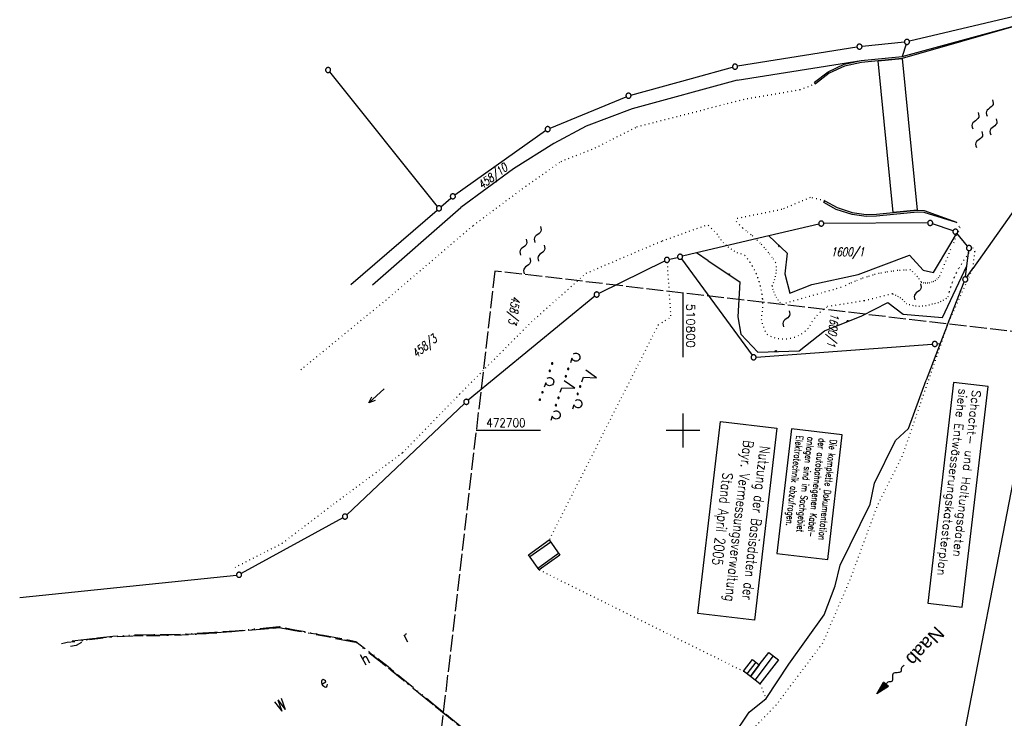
# Model space of a CAD drawing. Extents: x 510526 to 513920, y 467229 to 478797.
# Tile 169 of 256: x 510604 to 510895, y 472615 to 472821. Entities that reach past the tile are written whole.
import ezdxf

# ---------------------------------------------------------------- set-up
doc = ezdxf.new("R2010")
doc.units = 0
doc.header["$LTSCALE"] = 10
doc.header["$MEASUREMENT"] = 0
for name, pattern in [('ACAD_ISO13W100', [37, 12, -3, 12, -3, 0.5, -3, 0.5, -3]), ('AUSGEZOGEN', [0]), ('LT00', [0]), ('LT08', [0.42, 0.2, -0.1, 0.02, -0.1]), ('LT14', [0.6, 0.5, -0.1]), ('PUNKTX2_STR', [0.6, 0.1, -0.5])]:
    doc.linetypes.add(name, pattern=pattern)
doc.layers.get('0').update_dxf_attribs({"linetype": 'LT00'})
for name, color, linetype in [('--FLIEßRICHTPFEIL', 180, 'Continuous'), ('--WASSER_GRENZE', 180, 'PUNKTX2_STR'), ('--WASSER_NUTZUNG', 180, 'Continuous'), ('BAB-KABEL_TEXT_KASTEN', 224, 'Continuous'), ('D-D_BESCHRIFT', 182, 'Continuous'), ('DFK_BEB_SCHR', 254, 'LT00'), ('DFK_BEBAUUNG', 250, 'LT00'), ('DFK_BES-NAME', 255, 'LT00'), ('DFK_FLUR_NR', 250, 'LT00'), ('DFK_GZPKT', 250, 'LT00'), ('DFK_KATASTER', 250, 'LT00'), ('DFK_NUTZUNG', 250, 'LT00'), ('DFK_NUTZUNGSGRENZE', 70, 'PUNKTX2_STR'), ('DFK_STAND', 22, 'LT00'), ('DFK_TOPO-ANL', 252, 'LT00'), ('DFK_TOPO-SYM', 252, 'LT00'), ('GASLTG', 250, 'ACAD_ISO13W100'), ('GEWÄSSERNAME', 255, 'Continuous'), ('STROM_FREILTG', 80, 'STROMFREILEITUNG'), ('STROM_UNTER', 80, 'LT08'), ('V94_RASTER', 250, 'LT00')]:
    doc.layers.add(name, color=color, linetype=linetype)
doc.layers.add('-BLATT_94-RAND', color=7, linetype='LT14', plot=False)
doc.styles.add('Beschrift', font='ARIAL.TTF')
doc.styles.add('ROMANS', font='romans.shx', dxfattribs={"width": 0.8})
doc.styles.get("Standard").update_dxf_attribs({"font": 'romans.shx'})
doc.styles.add('Strom', font='txt.shx')
doc.styles.add('Versorgungsltg', font='ARIAL.TTF', dxfattribs={"width": 0.8, "height": 2})
doc.linetypes.add('STROMFREILEITUNG', pattern='A,12.7,-5.5,["xx",Strom,S=2.5,R=0,X=-2.6,Y=-0.85],-4.35', length=22.55)

# ---------------------------------------------------------------- blocks, each defined once
blk = doc.blocks.new('SYMB7242')
at = {"color": 0, "linetype": 'ByBlock'}
for p, q in [((0, 0), (-0.62, 0)), ((-0.19, 0.075), (0, 0)), ((0, 0), (-0.19, -0.075))]:
    blk.add_line(p, q, dxfattribs=at)
blk = doc.blocks.new('SYMB7250')
at = {"color": 0, "linetype": 'ByBlock'}
for points in [[(-0.25, 0.28), (-0.208333, 0.308889), (-0.166667, 0.331111), (-0.125, 0.34), (-0.083333, 0.331111), (-0.041667, 0.308889), (0, 0.28)], [(-0.74, 0), (-0.698333, 0.028889), (-0.656667, 0.051111), (-0.615, 0.06), (-0.573333, 0.051111), (-0.531667, 0.028889), (-0.49, 0)], [(-0.49, 0), (-0.448333, -0.028889), (-0.406667, -0.051111), (-0.365, -0.06), (-0.323333, -0.051111), (-0.281667, -0.028889), (-0.24, 0)], [(0, 0.28), (0.041667, 0.251111), (0.083333, 0.228889), (0.125, 0.22), (0.166667, 0.228889), (0.208333, 0.251111), (0.25, 0.28)], [(0.24, 0), (0.281667, 0.028889), (0.323333, 0.051111), (0.365, 0.06), (0.406667, 0.051111), (0.448333, 0.028889), (0.49, 0)], [(0.49, 0), (0.531667, -0.028889), (0.573333, -0.051111), (0.615, -0.06), (0.656667, -0.051111), (0.698333, -0.028889), (0.74, 0)], [(-0.25, -0.28), (-0.208333, -0.251111), (-0.166667, -0.228889), (-0.125, -0.22), (-0.083333, -0.228889), (-0.041667, -0.251111), (0, -0.28)], [(0, -0.28), (0.041667, -0.308889), (0.083333, -0.331111), (0.125, -0.34), (0.166667, -0.331111), (0.208333, -0.308889), (0.25, -0.28)]]:
    blk.add_lwpolyline(points, dxfattribs=at)
blk = doc.blocks.new('SYMB7251')
at = {"color": 0, "linetype": 'ByBlock'}
for points in [[(-0.25, 0), (-0.208333, 0.028889), (-0.166667, 0.051111), (-0.125, 0.06), (-0.083333, 0.051111), (-0.041667, 0.028889), (0, 0)], [(0, 0), (0.041667, -0.028889), (0.083333, -0.051111), (0.125, -0.06), (0.166667, -0.051111), (0.208333, -0.028889), (0.25, 0)]]:
    blk.add_lwpolyline(points, dxfattribs=at)
blk = doc.blocks.new('SYMB7293')
at = {"color": 0, "linetype": 'ByBlock'}
for p, q in [((-0.25, 0), (-0.25, 0.2)), ((0, 0), (0, 0.4)), ((0.25, 0), (0.25, 0.2))]:
    blk.add_line(p, q, dxfattribs=at)
blk = doc.blocks.new('SYMB7294')
at = {"color": 0, "linetype": 'ByBlock'}
for p, q in [((-0.25, 0), (-0.25, 0.05)), ((0, 0), (0, 0.1)), ((0.25, 0), (0.25, 0.05))]:
    blk.add_line(p, q, dxfattribs=at)
blk = doc.blocks.new('SYMB7301')
at = {"color": 0, "linetype": 'ByBlock'}
for p, q in [((-0.128693, 0), (0, 0.128693)), ((0, -0.128693), (-0.128693, 0)), ((0, 0.128693), (0.128693, 0)), ((0.128693, 0), (0, -0.128693)), ((0.000059, -0.009738), (0.000059, 0.009897)), ((-0.00901, -0.004339), (-0.002225, -0.009749))]:
    blk.add_line(p, q, dxfattribs=at)
for points in [[(-0.002225, 0.009749), (-0.00901, 0.004339), (-0.00901, -0.004339)], [(0.01, 0), (0.006235, 0.007818), (-0.002225, 0.009749)], [(-0.002225, -0.009749), (0.006235, -0.007818), (0.01, 0)]]:
    blk.add_lwpolyline(points, dxfattribs=at)
blk = doc.blocks.new('SYMB7010')
at = {"color": 0, "linetype": 'ByBlock'}
for points in [[(-0.031408, 0.499213), (-0.093728, 0.49134), (-0.15457, 0.475719), (-0.212975, 0.452595), (-0.268021, 0.422333), (-0.31884, 0.385411), (-0.36463, 0.342411), (-0.40467, 0.29401), (-0.438329, 0.240973), (-0.465074, 0.184136), (-0.484486, 0.124395), (-0.496256, 0.062692), (-0.5002, 0)], [(-0.5002, 0), (-0.496256, -0.062692), (-0.484486, -0.124395), (-0.465075, -0.184136), (-0.438329, -0.240973), (-0.404671, -0.29401), (-0.36463, -0.342411), (-0.31884, -0.385411), (-0.268021, -0.422333), (-0.212975, -0.452595), (-0.154571, -0.475719), (-0.093728, -0.49134), (-0.031408, -0.499213), (0.031408, -0.499213)], [(0.5002, 0), (0.496256, 0.062692), (0.484485, 0.124395), (0.465074, 0.184136), (0.438329, 0.240973), (0.40467, 0.29401), (0.36463, 0.342411), (0.31884, 0.385411), (0.268021, 0.422333), (0.212975, 0.452595), (0.15457, 0.475719), (0.093728, 0.49134), (0.031408, 0.499213), (-0.031408, 0.499213)], [(0.031408, -0.499213), (0.093728, -0.491341), (0.15457, -0.475719), (0.212975, -0.452595), (0.268021, -0.422333), (0.31884, -0.385411), (0.36463, -0.342411), (0.404671, -0.294011), (0.438329, -0.240974), (0.465075, -0.184136), (0.484486, -0.124395), (0.496256, -0.062692), (0.500201, 0)]]:
    blk.add_lwpolyline(points, dxfattribs=at)
blk = doc.blocks.new('FLIEßRICHTPFEIL')
at = {"layer": '--FLIEßRICHTPFEIL'}
blk.add_hatch(color=256, dxfattribs=at).paths.add_polyline_path([(-1.95, 0.4875), (-1.95, -0.4875), (0, 0)])
for p, q in [((-1.95, 0.4875), (-1.95, -0.4875)), ((-1.95, 0.4875), (0, 0)), ((0, 0), (-1.95, -0.4875))]:
    blk.add_line(p, q, dxfattribs=at)
at = {"layer": '--FLIEßRICHTPFEIL', "start_tangent": (-1, 0), "end_tangent": (-1, 0)}
blk.add_spline([(-1.95, 0), (-2.4375, 0), (-2.925, 0.325), (-3.4125, 0), (-3.9, -0.325), (-4.3875, 0), (-4.875, 0.325), (-5.3625, 0), (-5.85, 0)], degree=3, dxfattribs=at)
blk = doc.blocks.new('SYMB7160')
at = {"color": 0, "linetype": 'ByBlock'}
for p, q in [((-0.115, 0.327919), (-0.115, 0.302081)), ((-0.11, 0.297895), (-0.11, 0.332105)), ((-0.105, 0.334164), (-0.105, 0.295836)), ((-0.1, 0.295204), (-0.1, 0.334796)), ((-0.095, 0.334164), (-0.095, 0.295836)), ((-0.09, 0.297895), (-0.09, 0.332105)), ((-0.085, 0.327919), (-0.085, 0.302081)), ((-0.08, 0.314874), (-0.08, 0.315145)), ((0.115, 0.327919), (0.115, 0.302081)), ((0.12, 0.297895), (0.12, 0.332105)), ((0.125, 0.334164), (0.125, 0.295836)), ((0.13, 0.295204), (0.13, 0.334796)), ((0.135, 0.334164), (0.135, 0.295836)), ((0.14, 0.297895), (0.14, 0.332105)), ((0.145, 0.327919), (0.145, 0.302081)), ((0.15, 0.314874), (0.15, 0.315145)), ((0.47, 0.315), (0.61, 0.315)), ((0, 0.185), (-0.11, -0.185)), ((-0.81, -0.185), (-0.67, -0.185)), ((-0.495, -0.172081), (-0.495, -0.197919)), ((-0.49, -0.202106), (-0.49, -0.167895)), ((-0.485, -0.165836), (-0.485, -0.204164)), ((-0.48, -0.204796), (-0.48, -0.165204)), ((-0.475, -0.165836), (-0.475, -0.204164)), ((-0.47, -0.202106), (-0.47, -0.167895)), ((-0.465, -0.172081), (-0.465, -0.197919)), ((-0.46, -0.185126), (-0.46, -0.184855)), ((-0.265, -0.172081), (-0.265, -0.197919)), ((-0.26, -0.202106), (-0.26, -0.167895)), ((-0.255, -0.165836), (-0.255, -0.204164)), ((-0.25, -0.204796), (-0.25, -0.165204)), ((-0.245, -0.165836), (-0.245, -0.204164)), ((-0.24, -0.202106), (-0.24, -0.167895)), ((-0.235, -0.172081), (-0.235, -0.197919)), ((-0.23, -0.185126), (-0.23, -0.184855)), ((0.405, -0.172081), (0.405, -0.197919)), ((0.41, -0.202106), (0.41, -0.167895)), ((0.415, -0.165836), (0.415, -0.204164)), ((0.42, -0.204796), (0.42, -0.165204)), ((0.425, -0.165836), (0.425, -0.204164)), ((0.43, -0.202106), (0.43, -0.167895)), ((0.435, -0.172081), (0.435, -0.197919)), ((0.44, -0.185126), (0.44, -0.184855)), ((0.635, -0.172081), (0.635, -0.197919)), ((0.64, -0.202106), (0.64, -0.167895)), ((0.645, -0.165836), (0.645, -0.204164)), ((0.65, -0.204796), (0.65, -0.165204)), ((0.655, -0.165836), (0.655, -0.204164)), ((0.66, -0.202106), (0.66, -0.167895)), ((0.665, -0.172081), (0.665, -0.197919)), ((0.67, -0.185126), (0.67, -0.184855)), ((0.99, -0.185), (1.13, -0.185)), ((-0.494999, -0.672082), (-0.494999, -0.69792)), ((-0.489999, -0.702107), (-0.489999, -0.667896)), ((-0.484999, -0.665837), (-0.484999, -0.704165)), ((-0.479999, -0.704798), (-0.479999, -0.665205)), ((-0.474999, -0.665837), (-0.474999, -0.704165)), ((-0.469999, -0.702107), (-0.469999, -0.667896)), ((-0.464999, -0.672082), (-0.464999, -0.69792)), ((-0.459999, -0.685127), (-0.459999, -0.684856)), ((-0.264999, -0.672082), (-0.264999, -0.69792)), ((-0.259999, -0.702107), (-0.259999, -0.667896)), ((-0.254999, -0.665837), (-0.254999, -0.704165)), ((-0.249999, -0.704798), (-0.249999, -0.665205)), ((-0.244999, -0.665837), (-0.244999, -0.704165)), ((-0.239999, -0.702107), (-0.239999, -0.667896)), ((-0.234999, -0.672082), (-0.234999, -0.69792)), ((-0.229999, -0.685127), (-0.229999, -0.684856)), ((0.12, -0.685), (0.26, -0.685)), ((0.405001, -0.672082), (0.405001, -0.69792)), ((0.410001, -0.702107), (0.410001, -0.667896)), ((0.415001, -0.665837), (0.415001, -0.704165)), ((0.420001, -0.704798), (0.420001, -0.665205)), ((0.425001, -0.665837), (0.425001, -0.704165)), ((0.430001, -0.702107), (0.430001, -0.667896)), ((0.435001, -0.672082), (0.435001, -0.69792)), ((0.440001, -0.685127), (0.440001, -0.684856)), ((0.635001, -0.672082), (0.635001, -0.69792)), ((0.640001, -0.702107), (0.640001, -0.667896)), ((0.645001, -0.665837), (0.645001, -0.704165)), ((0.650001, -0.704798), (0.650001, -0.665205)), ((0.655001, -0.665837), (0.655001, -0.704165)), ((0.660001, -0.702107), (0.660001, -0.667896)), ((0.665001, -0.672082), (0.665001, -0.69792)), ((0.670001, -0.685127), (0.670001, -0.684856))]:
    blk.add_line(p, q, dxfattribs=at)
for points in [[(-0.25, 0.315), (-0.39, 0.315), (-0.5, 0.685), (-0.61, 0.315)], [(-0.08, 0.315), (-0.081981, 0.323678), (-0.08753, 0.330637), (-0.09555, 0.334499), (-0.10445, 0.334499), (-0.11247, 0.330637), (-0.118019, 0.323678), (-0.12, 0.315), (-0.118019, 0.306322), (-0.11247, 0.299363), (-0.10445, 0.295501), (-0.09555, 0.295501), (-0.08753, 0.299363), (-0.081981, 0.306322), (-0.08, 0.315)], [(0.15, 0.315), (0.148019, 0.323678), (0.14247, 0.330637), (0.13445, 0.334499), (0.12555, 0.334499), (0.11753, 0.330637), (0.111981, 0.323678), (0.11, 0.315), (0.111981, 0.306322), (0.11753, 0.299363), (0.12555, 0.295501), (0.13445, 0.295501), (0.14247, 0.299363), (0.148019, 0.306322), (0.15, 0.315)], [(0.331185, 0.316692), (0.309033, 0.337447), (0.292775, 0.363081), (0.283443, 0.391966), (0.28163, 0.422267), (0.287451, 0.452058), (0.300537, 0.479448), (0.320056, 0.502696), (0.344767, 0.520324), (0.373102, 0.531213), (0.40326, 0.534672), (0.433324, 0.530479), (0.461385, 0.518902), (0.48566, 0.500677), (0.504606, 0.47696), (0.51702, 0.44926), (0.522114, 0.419335), (0.519563, 0.389087), (0.509529, 0.360438), (0.492651, 0.335208), (0.47, 0.315)], [(-0.948816, -0.183308), (-0.971239, -0.162945), (-0.987849, -0.137617), (-0.997589, -0.108936), (-0.999836, -0.07873), (-0.994448, -0.048923), (-0.981769, -0.021415), (-0.962606, 0.002042)], [(-0.962606, 0.002042), (-0.93818, 0.019953), (-0.910047, 0.031177), (-0.88, 0.035), (-0.849953, 0.031177), (-0.82182, 0.019953), (-0.797394, 0.002041)], [(-0.797394, 0.002041), (-0.77823, -0.021415), (-0.765551, -0.048923), (-0.760164, -0.07873), (-0.762411, -0.108936), (-0.772151, -0.137617), (-0.788761, -0.162945), (-0.811185, -0.183308)], [(0.25, -0.185), (0.11, -0.185), (0, 0.185)], [(0.851185, -0.183308), (0.828981, -0.162539), (0.812677, -0.136876), (0.803312, -0.107952), (0.801479, -0.077603), (0.807295, -0.047762), (0.820391, -0.020323), (0.839933, 0.002967)], [(0.839933, 0.002967), (0.86468, 0.020629), (0.893059, 0.031539), (0.923264, 0.035004), (0.953376, 0.030804), (0.98148, 0.019205), (1.005789, 0.000945)], [(1.005789, 0.000945), (1.024758, -0.022815), (1.037181, -0.050564), (1.042268, -0.080539), (1.039696, -0.110833), (1.029628, -0.139521), (1.012704, -0.164779), (0.99, -0.185)], [(-0.46, -0.185), (-0.461981, -0.176322), (-0.46753, -0.169363), (-0.47555, -0.165501), (-0.48445, -0.165501), (-0.49247, -0.169363), (-0.498019, -0.176322), (-0.5, -0.185), (-0.498019, -0.193678), (-0.49247, -0.200637), (-0.48445, -0.204499), (-0.47555, -0.204499), (-0.46753, -0.200637), (-0.461981, -0.193678), (-0.46, -0.185)], [(-0.23, -0.185), (-0.231981, -0.176322), (-0.23753, -0.169363), (-0.24555, -0.165501), (-0.25445, -0.165501), (-0.26247, -0.169363), (-0.268019, -0.176322), (-0.27, -0.185), (-0.268019, -0.193678), (-0.26247, -0.200637), (-0.25445, -0.204499), (-0.24555, -0.204499), (-0.23753, -0.200637), (-0.231981, -0.193678), (-0.23, -0.185)], [(0.44, -0.185), (0.438019, -0.176322), (0.43247, -0.169363), (0.42445, -0.165501), (0.41555, -0.165501), (0.40753, -0.169363), (0.401981, -0.176322), (0.4, -0.185), (0.401981, -0.193678), (0.40753, -0.200637), (0.41555, -0.204499), (0.42445, -0.204499), (0.43247, -0.200637), (0.438019, -0.193678), (0.44, -0.185)], [(0.67, -0.185), (0.668019, -0.176322), (0.66247, -0.169363), (0.654451, -0.165501), (0.64555, -0.165501), (0.63753, -0.169363), (0.631981, -0.176322), (0.63, -0.185), (0.631981, -0.193678), (0.63753, -0.200637), (0.64555, -0.204499), (0.654451, -0.204499), (0.66247, -0.200637), (0.668019, -0.193678), (0.67, -0.185)], [(-0.018816, -0.683308), (-0.041069, -0.662525), (-0.057415, -0.636836), (-0.066813, -0.607873), (-0.068665, -0.577481), (-0.062854, -0.547591), (-0.049749, -0.520107), (-0.030183, -0.496776), (-0.005403, -0.479082), (0.023017, -0.468152), (0.053267, -0.46468), (0.083424, -0.468888), (0.111569, -0.480508), (0.135911, -0.4988), (0.154902, -0.522601), (0.167333, -0.550397), (0.172414, -0.580419), (0.169822, -0.610758), (0.159721, -0.639482), (0.142754, -0.664766), (0.12, -0.685)], [(-0.459999, -0.685001), (-0.461979, -0.676324), (-0.467529, -0.669365), (-0.475548, -0.665503), (-0.484449, -0.665503), (-0.492468, -0.669365), (-0.498018, -0.676324), (-0.499999, -0.685001), (-0.498018, -0.693679), (-0.492468, -0.700638), (-0.484449, -0.7045), (-0.475548, -0.7045), (-0.467529, -0.700638), (-0.461979, -0.693679), (-0.459999, -0.685001)], [(-0.229999, -0.685001), (-0.231979, -0.676324), (-0.237529, -0.669365), (-0.245548, -0.665503), (-0.254449, -0.665503), (-0.262468, -0.669365), (-0.268018, -0.676324), (-0.269999, -0.685001), (-0.268018, -0.693679), (-0.262468, -0.700638), (-0.254449, -0.7045), (-0.245548, -0.7045), (-0.237529, -0.700638), (-0.231979, -0.693679), (-0.229999, -0.685001)], [(0.440001, -0.685001), (0.438021, -0.676323), (0.432471, -0.669364), (0.424452, -0.665503), (0.415551, -0.665503), (0.407532, -0.669364), (0.401982, -0.676323), (0.400001, -0.685001), (0.401982, -0.693679), (0.407532, -0.700638), (0.415551, -0.7045), (0.424452, -0.7045), (0.432471, -0.700638), (0.438021, -0.693679), (0.440001, -0.685001)], [(0.670001, -0.685001), (0.668021, -0.676323), (0.662471, -0.669364), (0.654452, -0.665503), (0.645551, -0.665503), (0.637532, -0.669364), (0.631982, -0.676323), (0.630001, -0.685001), (0.631982, -0.693679), (0.637532, -0.700638), (0.645551, -0.7045), (0.654452, -0.7045), (0.662471, -0.700638), (0.668021, -0.693679), (0.670001, -0.685001)]]:
    blk.add_lwpolyline(points, dxfattribs=at)

msp = doc.modelspace()

# ---------------------------------------------------------------- linework, layer by layer
at = {"layer": '--WASSER_GRENZE', "ltscale": 0.2}
msp.add_line((510877.89, 472730.93), (510885.46, 472747.81), dxfattribs=at)
at = {"layer": '--WASSER_GRENZE', "ltscale": 0.2, "flags": 128}
for points in [[(510823.41, 472738.8), (510823.45, 472737.38), (510823.4, 472735.95), (510823.26, 472734.54), (510823.03, 472733.13), (510823.21, 472732.14), (510823.46, 472731.16), (510823.79, 472730.21), (510824.18, 472729.28), (510824.64, 472728.38), (510825.43, 472727.95), (510826.26, 472727.6), (510827.12, 472727.32), (510828, 472727.13), (510828.9, 472727.01), (510829.8, 472726.98), (510830.7, 472727.03), (510831.59, 472727.17), (510832.47, 472727.38), (510833.32, 472727.67), (510834.08, 472728.01), (510834.8, 472728.4), (510835.49, 472728.86), (510836.14, 472729.38), (510836.75, 472729.94), (510837.3, 472730.56), (510837.76, 472731.46), (510838.29, 472732.33), (510838.88, 472733.15), (510839.53, 472733.93), (510840.23, 472734.66), (510840.98, 472735.34), (510841.78, 472735.97), (510842.62, 472736.53)], [(510877.89, 472730.93), (510864.68, 472692.62), (510857.17, 472677.59), (510849.32, 472656.26), (510841.16, 472637.27), (510827.54, 472619.11), (510810.97, 472601.88), (510793.74, 472585.67), (510774.57, 472565.22), (510759.01, 472553.42), (510735.8, 472538.49), (510714.66, 472527.7)]]:
    msp.add_lwpolyline(points, dxfattribs=at)
at = {"layer": '-BLATT_94-RAND'}
msp.add_lwpolyline([(510744.52, 472747.01), (510637.26, 471828.25), (511074.29, 471777.23), (511181.55, 472695.99), (510744.52, 472747.01)], dxfattribs=at)
at = {"layer": 'BAB-KABEL_TEXT_KASTEN', "linetype": 'AUSGEZOGEN'}
msp.add_lwpolyline([(510831.99, 472700.48), (510827.69, 472663.67), (510842.65, 472661.92), (510846.94, 472698.73)], close=True, dxfattribs=at)
at = {"layer": 'D-D_BESCHRIFT'}
msp.add_lwpolyline([(510879.78, 472714.14), (510872.18, 472649.09), (510882.34, 472647.91), (510889.93, 472712.95)], close=True, dxfattribs=at)
at = {"layer": 'DFK_BEB_SCHR'}
for p, q in [((510760.99, 472667.05), (510754.88, 472662.67)), ((510757.19, 472659.41), (510763.3, 472663.78)), ((510821.25, 472626.33), (510826.7, 472633.47)), ((510818.89, 472628.15), (510821.55, 472631.62))]:
    msp.add_line(p, q, dxfattribs=at)
at = {"layer": 'DFK_BEBAUUNG'}
for points in [[(510864.66, 472809.75, 0), (510857.57, 472809.06, 0), (510852.59, 472808.58, 0), (510847.64, 472807.45, 0), (510843.12, 472805.35, 0), (510839.09, 472802.23, 0), (510838.72, 472802.7, 0), (510842.75, 472805.82, 0), (510847.5, 472808.03, 0), (510852.56, 472809.15, 0), (510864.58, 472810.27, 0), (510900.3, 472820.03, 0), (510900.33, 472819.93, 0), (510864.66, 472809.75, 0)], [(510869.03, 472764.94, 0), (510862, 472764.27, 0), (510857.57, 472809.06, 0), (510864.66, 472809.75, 0), (510869.03, 472764.94, 0)], [(510862, 472764.27, 0), (510869.03, 472764.94, 0), (510871.09, 472764.91, 0), (510880.66, 472761.45, 0), (510880.63, 472761.36, 0), (510871.08, 472764.31, 0), (510869.09, 472764.34, 0), (510862.06, 472763.67, 0), (510857.09, 472763.18, 0), (510853.96, 472763.1, 0), (510849.83, 472763.68, 0), (510845.12, 472765.2, 0), (510841.51, 472767.24, 0), (510841.81, 472767.76, 0), (510845.42, 472765.72, 0), (510849.91, 472764.27, 0), (510854.04, 472763.69, 0), (510857.03, 472763.78, 0), (510862, 472764.27, 0)], [(510754.42, 472663.32, 0), (510760.53, 472667.7, 0), (510763.7, 472663.21, 0), (510757.57, 472658.87, 0), (510754.42, 472663.32, 0)], [(510819.85, 472627.41, 0), (510822.5, 472630.88, 0), (510825.33, 472634.52, 0), (510828.16, 472632.34, 0), (510822.68, 472625.23, 0), (510819.85, 472627.41, 0)], [(510817.79, 472628.98, 0), (510820.46, 472632.47, 0), (510822.5, 472630.88, 0), (510819.85, 472627.41, 0), (510817.79, 472628.98, 0)]]:
    msp.add_polyline3d(points, dxfattribs=at)
at = {"layer": 'DFK_KATASTER'}
for p, q in [((510951.56, 472841.43), (510885.46, 472747.81)), ((510923.3, 472828.14), (510866.75, 472814.78)), ((510851.29, 472813.09), (510816.08, 472807.43)), ((510865.27, 472814.54), (510852.78, 472813.28)), ((510865.78, 472813.9), (510864.58, 472810.27)), ((510852.56, 472809.15), (510864.58, 472810.27)), ((510802.49, 472803.8), (510814.62, 472807.11)), ((510815.98, 472803.36), (510852.56, 472809.15)), ((510727.58, 472766.1), (510695.83, 472805.73)), ((510784.64, 472798.94), (510802.49, 472803.8)), ((510815.98, 472803.36), (510784.97, 472794.88)), ((510760.8, 472789.16), (510783.23, 472798.45)), ((510784.97, 472794.88), (510771.42, 472789.78)), ((510771.42, 472789.78), (510761.87, 472784.63)), ((510732.74, 472769.48), (510759.5, 472788.44)), ((510761.87, 472784.63), (510750.01, 472777.18)), ((510750.01, 472777.18), (510734.5, 472765.71)), ((510728.62, 472766), (510731.56, 472768.56)), ((510702.1, 472743.01), (510727.48, 472765.02)), ((510708.46, 472742.97), (510734.5, 472765.71)), ((510840.02, 472760.85), (510825.33, 472757.39)), ((510872.13, 472761.19), (510841.5, 472761.02)), ((510879.61, 472758.86), (510873.59, 472760.95)), ((510825.33, 472757.39), (510803.95, 472752.35)), ((510883.85, 472754.38), (510880.72, 472758.15)), ((510803.95, 472752.35), (510799.87, 472751.39)), ((510883.69, 472748.58), (510884.24, 472753.06)), ((510794.58, 472749.97), (510775.22, 472740.42)), ((510795.98, 472750.47), (510798.41, 472751.05)), ((510799.58, 472750.61), (510820.37, 472722.17)), ((510883.29, 472745.28), (510883.69, 472748.58)), ((510883.63, 472745.16), (510885.46, 472747.81)), ((510877.89, 472730.93), (510882.93, 472743.84)), ((510773.97, 472739.61), (510736.69, 472708.91)), ((510877.89, 472730.93), (510875.85, 472725.62)), ((510875.85, 472725.62), (510871.72, 472714.86)), ((510874.99, 472725.56), (510875.85, 472725.62)), ((510821.56, 472721.62), (510873.49, 472725.44)), ((510866.47, 472700.56), (510871.72, 472714.86)), ((510735.57, 472707.91), (510700.89, 472675.11)), ((510862.65, 472697), (510866.47, 472700.56)), ((510856.44, 472684.43), (510862.65, 472697)), ((510855.14, 472678.24), (510856.44, 472684.43)), ((510846.33, 472660.24), (510855.14, 472678.24)), ((510699.68, 472674.23), (510669.77, 472657.78)), ((510844.85, 472654.15), (510846.33, 472660.24)), ((510604.43, 472650.72), (510668.36, 472657.34)), ((510841.6, 472645.63), (510844.85, 472654.15)), ((510831.22, 472631.07), (510841.6, 472645.63)), ((510824.47, 472620.92), (510831.22, 472631.07)), ((510819.54, 472616.86), (510824.47, 472620.92)), ((510814.48, 472609.4), (510819.54, 472616.86))]:
    msp.add_line(p, q, dxfattribs=at)
at = {"layer": 'DFK_NUTZUNGSGRENZE', "ltscale": 0.2}
for p, q in [((510839.09, 472802.23), (510834.46, 472800.44)), ((510834.46, 472800.44), (510816.93, 472797.43)), ((510786.42, 472789.58), (510816.93, 472797.43)), ((510774.1, 472783.32), (510786.42, 472789.58)), ((510764.05, 472779.37), (510774.1, 472783.32)), ((510753.65, 472772.05), (510764.05, 472779.37)), ((510738.2, 472760.49), (510753.65, 472772.05)), ((510837.52, 472768.69), (510829.13, 472765.16)), ((510841.81, 472767.76), (510837.52, 472768.69)), ((510829.13, 472765.16), (510815.08, 472762.31)), ((510712.39, 472738.44), (510738.2, 472760.49)), ((510793.92, 472755.94), (510807.25, 472760.72)), ((510810.14, 472757.81), (510807.25, 472760.72)), ((510817.53, 472759.72), (510815.08, 472762.31)), ((510880.63, 472761.36), (510881.64, 472759.86)), ((510881.64, 472759.86), (510879.34, 472754.32)), ((510771.45, 472746.37), (510793.92, 472755.94)), ((510875.67, 472745.49), (510879.34, 472754.32)), ((510883.61, 472751.29), (510885.37, 472753.96)), ((510885.37, 472753.96), (510886.06, 472752.79)), ((510885.46, 472747.81), (510886.06, 472752.79)), ((510795.3, 472749.55), (510796.37, 472733.39)), ((510755.31, 472732.01), (510771.45, 472746.37)), ((510829.14, 472737.29), (510847.41, 472742.48)), ((510861.75, 472740.29), (510853.4, 472738.21)), ((510687.32, 472717.9), (510712.39, 472738.44)), ((510853.4, 472738.21), (510842.62, 472736.53)), ((510734.2, 472710.75), (510755.31, 472732.01)), ((510792.71, 472731.16), (510796.37, 472733.39)), ((510792.71, 472731.16), (510760.53, 472667.7)), ((510717.32, 472693.41), (510734.2, 472710.75)), ((510696.91, 472678.22), (510717.32, 472693.41)), ((510681.85, 472666.71), (510696.91, 472678.22)), ((510667.91, 472659.61), (510681.85, 472666.71)), ((510757.57, 472658.87), (510817.79, 472628.98)), ((510822.68, 472625.23), (510824.47, 472620.92))]:
    msp.add_line(p, q, dxfattribs=at)
for points in [[(510816.16, 472752.32, 0), (510815.24, 472752.79, 0), (510814.35, 472753.32, 0), (510813.51, 472753.93, 0), (510812.72, 472754.6, 0), (510811.98, 472755.32, 0), (510811.31, 472756.1, 0), (510810.69, 472756.93, 0), (510810.14, 472757.81, 0)], [(510817.53, 472759.72, 0), (510819, 472758.62, 0), (510820.42, 472757.45, 0), (510821.77, 472756.21, 0), (510823.06, 472754.91, 0), (510824.29, 472753.54, 0), (510825.45, 472752.12, 0), (510826.54, 472750.64, 0), (510827.56, 472749.11, 0)], [(510818.27, 472751.56, 0), (510817.24, 472752, 0), (510816.16, 472752.32, 0)], [(510823.41, 472738.8, 0), (510823.29, 472740.07, 0), (510823.1, 472741.32, 0), (510822.84, 472742.57, 0), (510822.5, 472743.8, 0), (510822.1, 472745, 0), (510821.62, 472746.18, 0), (510821.08, 472747.33, 0), (510820.47, 472748.45, 0), (510819.8, 472749.53, 0), (510819.06, 472750.57, 0), (510818.27, 472751.56, 0)], [(510826.25, 472742.64, 0), (510826.66, 472743.5, 0), (510827, 472744.4, 0), (510827.27, 472745.31, 0), (510827.45, 472746.25, 0), (510827.57, 472747.2, 0), (510827.6, 472748.16, 0), (510827.56, 472749.11, 0)], [(510881.39, 472747.92, 0), (510882.08, 472749.08, 0), (510882.82, 472750.2, 0), (510883.61, 472751.29, 0)], [(510867.06, 472747.34, 0), (510865.2, 472747.29, 0), (510863.35, 472747.16, 0), (510861.51, 472746.94, 0), (510859.67, 472746.66, 0), (510857.85, 472746.29, 0), (510856.05, 472745.84, 0), (510854.27, 472745.32, 0), (510852.51, 472744.72, 0), (510850.78, 472744.05, 0), (510849.08, 472743.3, 0), (510847.41, 472742.48, 0)], [(510870.2, 472743.76, 0), (510869.68, 472744.57, 0), (510869.11, 472745.33, 0), (510868.47, 472746.05, 0), (510867.79, 472746.72, 0), (510867.06, 472747.34, 0)], [(510878.2, 472739.4, 0), (510878.55, 472740.88, 0), (510878.97, 472742.35, 0), (510879.46, 472743.78, 0), (510880.03, 472745.2, 0), (510880.68, 472746.58, 0), (510881.39, 472747.92, 0)], [(510870.2, 472743.76, 0), (510870.79, 472743.6, 0), (510871.4, 472743.51, 0), (510872.01, 472743.5, 0), (510872.62, 472743.57, 0), (510873.22, 472743.72, 0), (510873.79, 472743.94, 0), (510874.33, 472744.24, 0), (510874.83, 472744.6, 0), (510875.28, 472745.02, 0), (510875.67, 472745.49, 0)], [(510826.25, 472742.64, 0), (510826.43, 472741.77, 0), (510826.7, 472740.93, 0), (510827.05, 472740.12, 0), (510827.47, 472739.34, 0), (510827.96, 472738.6, 0), (510828.52, 472737.92, 0), (510829.14, 472737.29, 0)], [(510861.75, 472740.29, 0), (510862.52, 472740, 0), (510863.27, 472739.63, 0), (510863.97, 472739.19, 0), (510864.62, 472738.68, 0), (510865.21, 472738.1, 0), (510865.75, 472737.47, 0)], [(510865.75, 472737.47, 0), (510866.67, 472737.15, 0), (510867.61, 472736.91, 0), (510868.58, 472736.75, 0), (510869.55, 472736.69, 0), (510870.52, 472736.71, 0), (510871.49, 472736.82, 0), (510872.45, 472737.02, 0), (510873.38, 472737.3, 0)], [(510873.38, 472737.3, 0), (510874.26, 472737.45, 0), (510875.11, 472737.69, 0), (510875.94, 472738, 0), (510876.74, 472738.39, 0), (510877.49, 472738.86, 0), (510878.2, 472739.4, 0)]]:
    msp.add_polyline3d(points, dxfattribs=at)
at = {"layer": 'DFK_STAND'}
msp.add_lwpolyline([(510827.7, 472700.66), (510821.1, 472644.04), (510804.4, 472645.99), (510811.01, 472702.61)], close=True, dxfattribs=at)
at = {"layer": 'DFK_TOPO-ANL'}
for p, q in [((510830.75, 472752.27), (510825.33, 472757.39)), ((510878.93, 472755.13), (510880.72, 472758.15)), ((510873.88, 472746.6), (510878.93, 472755.13)), ((510807.44, 472750.03), (510803.95, 472752.35)), ((510830.75, 472752.27), (510830, 472746.2)), ((510851.6, 472746.01), (510866.74, 472751.69)), ((510866.74, 472751.69), (510870.83, 472747.28)), ((510807.44, 472750.03), (510816.79, 472743.8)), ((510830, 472746.2), (510831.5, 472740.53)), ((510837.96, 472743.09), (510851.6, 472746.01)), ((510870.83, 472747.28), (510873.88, 472746.6)), ((510876.55, 472733.32), (510883.69, 472748.58)), ((510816.79, 472743.8), (510816.21, 472733.51)), ((510831.5, 472740.53), (510837.96, 472743.09)), ((510852.69, 472733.76), (510860.36, 472737.7)), ((510860.36, 472737.7), (510864.94, 472734.32)), ((510864.94, 472734.32), (510876.55, 472733.32)), ((510816.21, 472733.51), (510817.04, 472728.35)), ((510841.72, 472729.36), (510852.69, 472733.76)), ((510834.23, 472723.45), (510841.72, 472729.36)), ((510817.04, 472728.35), (510822.02, 472723.12)), ((510822.02, 472723.12), (510834.23, 472723.45))]:
    msp.add_line(p, q, dxfattribs=at)
at = {"layer": 'GASLTG', "ltscale": 0.05, "flags": 128}
for points in [[(510700.24, 472372.88), (510700.51, 472373.2), (510700.64, 472373.17), (510700.88, 472373.14), (510702.56, 472372.65), (510704.22, 472373.64), (510705.76, 472374.77), (510705.85, 472374.83), (510707.63, 472375.97), (510715.81, 472374.79), (510717.71, 472374.37), (510735.79, 472399.86), (510739.6, 472398.8), (510752.38, 472395.08), (510757.88, 472399.02), (510762.76, 472402.63), (510768.36, 472409.29), (510771.41, 472417.23), (510772.55, 472420.53), (510774.03, 472425.92), (510775.32, 472432.15), (510776.38, 472438.28), (510777.36, 472444.02), (510778.44, 472449.95), (510779.67, 472455.78), (510781.03, 472461.37), (510782.74, 472467.41), (510784.52, 472473.49), (510786.26, 472478.89), (510787.84, 472483.58), (510790.77, 472490.08), (510792.9, 472494.2), (510796.53, 472500.58), (510796.84, 472501.12), (510800.71, 472506.08), (510804.11, 472509.94), (510809.41, 472515.29), (510812.79, 472518.25), (510817.85, 472522.31), (510822.32, 472525.58), (510826.12, 472528.22), (510829.91, 472530.52), (510832.32, 472532.15), (510835.22, 472534.1), (510835.61, 472534.42), (510836.05, 472534.99), (510835.89, 472537.38), (510835.78, 472538.04), (510835.61, 472538.68), (510833.52, 472541.61), (510831.31, 472543.77), (510770.29, 472583.64), (510762.47, 472589.89), (510758.98, 472592.54), (510750.06, 472599.82), (510744.54, 472604.29), (510740.7, 472607.39), (510735.25, 472611.81), (510731.41, 472614.94), (510726.2, 472619.19), (510722.13, 472622.53), (510716.76, 472626.9), (510704.13, 472637.31), (510697.68, 472638.54), (510691.81, 472639.85), (510684.65, 472641.03), (510680.85, 472641.74), (510658.42, 472639.95), (510632.86, 472639.16), (510625.02, 472638.41), (510623.42, 472637.95), (510621.08, 472636.6), (510619.44, 472636.27)], [(510619.91, 472637.89), (510623.35, 472638.3), (510631.92, 472639.33), (510637.86, 472639.67), (510643.99, 472639.75), (510649.5, 472639.77), (510655.97, 472640.09), (510661.86, 472640.47), (510667.92, 472640.89), (510680.92, 472642.15), (510685.59, 472641.21), (510691.74, 472640.05), (510691.74, 472640.05), (510697.61, 472638.93), (510703.57, 472637.78), (510709.2, 472633.44), (510713.02, 472630.31), (510716.92, 472627.1), (510722.28, 472622.72), (510726.36, 472619.39), (510731.57, 472615.13), (510735.41, 472612), (510740.86, 472607.58), (510744.69, 472604.49), (510750.22, 472600.01), (510759.14, 472592.74), (510763.51, 472589.13), (510768.58, 472585.14), (510770.7, 472583.73), (510831.86, 472543.39), (510836.34, 472538.07), (510836.16, 472534.44), (510832.46, 472531.94), (510826.27, 472528.02), (510822.46, 472525.38), (510818, 472522.11), (510812.95, 472518.06), (510809.58, 472515.11), (510804.29, 472509.77), (510800.91, 472505.92), (510797.05, 472500.98), (510796.74, 472500.46), (510793.12, 472494.08), (510791, 472489.97), (510788.07, 472483.49), (510786.49, 472478.82), (510784.76, 472473.42), (510782.98, 472467.34), (510781.27, 472461.31), (510779.92, 472455.73), (510778.69, 472449.9), (510777.61, 472443.98), (510776.63, 472438.24), (510775.57, 472432.1), (510774.28, 472425.86), (510772.79, 472420.46), (510771.64, 472417.15), (510768.58, 472409.16), (510762.93, 472402.45), (510758.03, 472398.82), (510753.21, 472395.37), (510752.36, 472394.8), (510745.83, 472396.7), (510740.69, 472398.18), (510738.8, 472398.76), (510735.86, 472399.69), (510717.83, 472374.28), (510717.59, 472374.02), (510713.99, 472374.67), (510707.7, 472375.83), (510705.58, 472374.31), (510701.61, 472371.5), (510701.09, 472371.05), (510700.87, 472370.86)]]:
    msp.add_lwpolyline(points, dxfattribs=at)
at = {"layer": 'STROM_FREILTG', "ltscale": 0.1}
msp.add_lwpolyline([(510871.91, 472924.55), (510931.19, 472859.81), (510864.67, 472516.83), (510814.09, 472278.91), (510736.48, 471907.84), (510717.74, 471818.86)], dxfattribs=at)
at = {"layer": 'STROM_UNTER', "ltscale": 2, "flags": 128}
msp.add_lwpolyline([(510616.71, 472637.19), (510617.68, 472637.35), (510618.41, 472637.51), (510623.37, 472638.1), (510631.94, 472639.13), (510637.87, 472639.47), (510649.51, 472639.57), (510655.98, 472639.89), (510661.88, 472640.27), (510680.91, 472641.95), (510685.55, 472641.02), (510697.58, 472638.73), (510703.49, 472637.59), (510712.89, 472630.16), (510731.44, 472614.98), (510744.57, 472604.33), (510759.01, 472592.58), (510768.46, 472584.98), (510770.59, 472583.56), (510831.72, 472543.24), (510836.16, 472538.02), (510835.96, 472534.55), (510833.83, 472533.11), (510826.15, 472528.19), (510822.35, 472525.54), (510817.88, 472522.27), (510812.83, 472518.22), (510809.44, 472515.25), (510804.14, 472509.91), (510800.75, 472506.05), (510796.88, 472501.09), (510792.95, 472494.18), (510790.81, 472490.06), (510787.89, 472483.56), (510784.56, 472473.48), (510781.07, 472461.36), (510779.72, 472455.78), (510778.49, 472449.94), (510776.43, 472438.28), (510775.37, 472432.14), (510774.08, 472425.91), (510772.6, 472420.52), (510771.45, 472417.22), (510768.4, 472409.26), (510762.79, 472402.6), (510752.33, 472395.02), (510738.86, 472398.96), (510735.78, 472399.93), (510735.78, 472399.93), (510717.52, 472374.24), (510714.03, 472374.87), (510707.65, 472376.04), (510700.96, 472371.2)], dxfattribs=at)
at = {"layer": 'V94_RASTER'}
for p, q in [((510800, 472721.63), (510800, 472740.54)), ((510800, 472695), (510800, 472705)), ((510757.94, 472700), (510739.03, 472700)), ((510805, 472700), (510795, 472700))]:
    msp.add_line(p, q, dxfattribs=at)

# ---------------------------------------------------------------- block references
at = {"layer": '--FLIEßRICHTPFEIL', "xscale": 2.00000000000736, "yscale": 2.000000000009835, "zscale": 2, "rotation": 226.5790520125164}
msp.add_blockref('FLIEßRICHTPFEIL', (510857.15, 472622.26), dxfattribs=at)
at = {"layer": '--WASSER_NUTZUNG', "xscale": 10.00000000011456, "yscale": 9.999999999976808, "zscale": 10, "rotation": 251.2882999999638}
msp.add_blockref('SYMB7251', (510830.46, 472732.93), dxfattribs=at)
at = {"layer": 'DFK_GZPKT', "xscale": 1.499999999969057, "yscale": 1.5, "zscale": 1.5, "rotation": 251.2881100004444}
for p in [(510866.02, 472814.61), (510852.03, 472813.21), (510695.36, 472806.32), (510815.34, 472807.31), (510783.92, 472798.74), (510760.11, 472788.87), (510732.13, 472769.05), (510728.05, 472765.51), (510840.75, 472761.02), (510872.88, 472761.19), (510880.32, 472758.62), (510884.33, 472753.8), (510799.14, 472751.22), (510795.25, 472750.3), (510883.2, 472744.54), (510774.55, 472740.09), (510874.24, 472725.5), (510820.81, 472721.56), (510736.11, 472708.43), (510700.34, 472674.59), (510669.11, 472657.42)]:
    msp.add_blockref('SYMB7010', p, dxfattribs=at)
at = {"layer": 'DFK_NUTZUNG', "xscale": 10, "yscale": 10, "zscale": 10}
for name, p, rotation in [('SYMB7250', (510888.86, 472790.47), 251.28826), ('SYMB7250', (510755.58, 472753.16), 251.28826), ('SYMB7251', (510869.18, 472740.86), 251.28826), ('SYMB7160', (510766.38, 472713.01), 251.28826), ('SYMB7242', (510707.33, 472708.11), 222.27339)]:
    msp.add_blockref(name, p, dxfattribs=dict(at, rotation=rotation))
at = {"layer": 'DFK_TOPO-ANL'}
for name, p, rotation in [('SYMB7293', (510828.42, 472754.47), 136.63159), ('SYMB7294', (510860.92, 472749.51), 200.56413), ('SYMB7293', (510813.6, 472745.93), 326.32238), ('SYMB7293', (510848.62, 472732.13), 21.85505), ('SYMB7293', (510827.45, 472723.27), 1.54714)]:
    msp.add_blockref(name, p, dxfattribs=dict(at, rotation=rotation))
at = {"layer": 'DFK_TOPO-SYM', "xscale": 0.1, "yscale": 0.1, "zscale": 0.1, "rotation": 359.99968}
msp.add_blockref('SYMB7301', (510881.48, 472741.01), dxfattribs=at)

# ---------------------------------------------------------------- texts
at = {"layer": 'BAB-KABEL_TEXT_KASTEN', "insert": (510845.38, 472697.17), "char_height": 2, "width": 33.7438, "attachment_point": 1, "rotation": 263.3408, "style": 'ROMANS'}
msp.add_mtext('{\\W0.75;Die komplette Dokumentation der autobahneigenen Kabel-\\Panlagen sind im Sachgebiet Elektrotechnik abzufragen.}', dxfattribs=at)
at = {"layer": 'D-D_BESCHRIFT', "style": 'ROMANS'}
for s, p in [('siehe Entwässerungskatasterplan', (510881.39, 472712.44)), ('Schacht- und Haltungsdaten', (510885.33, 472712.01))]:
    msp.add_text(s, height=2.5, rotation=263.3409, dxfattribs=at).set_placement(p)
at = {"layer": 'DFK_BES-NAME', "width": 0.75}
msp.add_text('A      m       W      e      h      r', height=3.5, rotation=28.9153, dxfattribs=at).set_placement((510653.66, 472601.63))
at = {"layer": 'DFK_FLUR_NR', "oblique": 13.754, "width": 0.75}
for s, rotation, p in [('458/10', 37.5022, (510740.72, 472770.98)), ('1600/1', -0.0003, (510843.61, 472751.42)), ('458/3', 263.3409, (510749.45, 472739.71)), ('1600/1', 263.3409, (510843.54, 472734.68)), ('458/3', 39.2899, (510721.36, 472721.27))]:
    msp.add_text(s, height=2.5, rotation=rotation, dxfattribs=at).set_placement(p)
at = {"layer": 'DFK_STAND', "insert": (510823.07, 472672.51), "char_height": 3, "width": 55.058, "attachment_point": 2, "rotation": 263.3409, "style": 'Versorgungsltg'}
msp.add_mtext('{\\Fromans|c0;Nutzung der Basisdaten der Bayr. Vermessungsverwaltung\\PStand April 2005}', dxfattribs=at)
at = {"layer": 'GEWÄSSERNAME', "style": 'Beschrift'}
msp.add_text('Naab', height=4, rotation=226.3255, dxfattribs=at).set_placement((510874.55, 472642.54))
at = {"layer": 'V94_RASTER'}
for s, rotation, width, p in [(' 510800', 270.0005, 1.014, (510801, 472739.13)), (' 472700', 0.0005, 0.902, (510740.44, 472701))]:
    msp.add_text(s, height=2.5, rotation=rotation, dxfattribs=dict(at, width=width)).set_placement(p)

doc.saveas('drawing.dxf')
